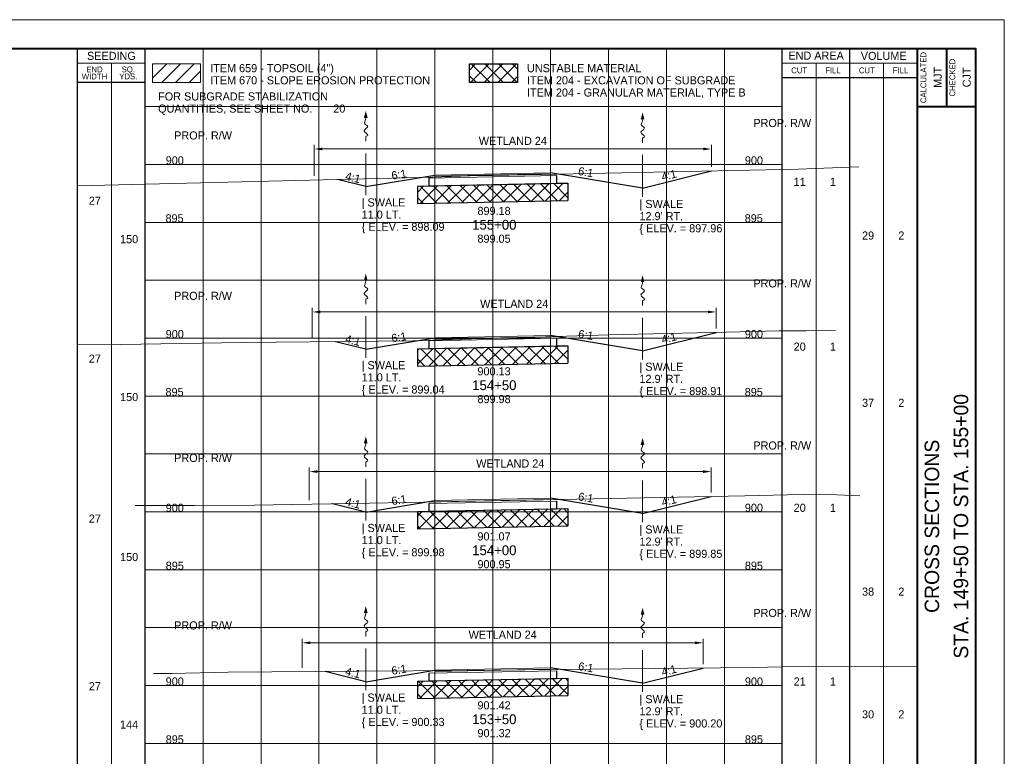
# Paper-space layout 'Layout1' of a CAD drawing. Header units: feet. Extents: x -1084 to 2301, y -843 to 1840.
# Tile 7 of 46: x 75 to 160, y 159 to 222. Entities that reach past the tile are written whole.
import ezdxf
from ezdxf.enums import TextEntityAlignment as Align

# ---------------------------------------------------------------- set-up
doc = ezdxf.new("R2010")
doc.units = ezdxf.units.FT
doc.header["$LTSCALE"] = 10
doc.header["$MEASUREMENT"] = 0
for name, pattern in [('cl5', [50, 1.25, -1.25, 45, -1.25, 1.25]), ('DGN Style 2', [42.257429, 25.354457, -16.902971]), ('DGN Style 3', [59.1604, 42.257429, -16.902971]), ('rowpr', [5.45, 1, -0.225, -0.225, 4])]:
    doc.linetypes.add(name, pattern=pattern)
for name, color, linetype, lineweight in [('DR_P_Erosion_Control', 7, 'Continuous', 13), ('DR_P_Flow_Arrow', 151, 'Continuous', 13), ('DR_P_Text', 7, 'Continuous', 13), ('EV_Ecological_Text', 7, 'Continuous', 13), ('GE_P_CL_5', 7, 'cl5', 13), ('PV_P_Text', 7, 'Continuous', 13), ('RW_P_Fee_RW', 193, 'rowpr', 40), ('SH_Border', 7, 'Continuous', 40), ('SH_Data', 7, 'Continuous', 0), ('SH_Major_Grid_Line', 254, 'Continuous', 13), ('SH_Text', 7, 'Continuous', 13), ('TX_P_5', 7, 'Continuous', 13), ('TX_X_5', 7, 'Continuous', 0), ('XS_P_Finished_Grade', 3, 'Continuous', 30), ('XS_P_Pavt_Surface', 251, 'Continuous', 13), ('XS_P_Subgrade', 4, 'Continuous', 30), ('XS_P_Undercut', 230, 'Continuous', 30), ('XS_X_Ground_Line', 3, 'DGN Style 2', 13)]:
    doc.layers.add(name, color=color, linetype=linetype, lineweight=lineweight)
doc.layers.add('SH_Cut_Line', color=7, linetype='DGN Style 3', lineweight=0, plot=False)
doc.layers.add('XS_P_Pavt_Layers', color=251, linetype='Continuous', lineweight=0, transparency=0.5)
doc.styles.add('Font 70-Title', font='font70.shx', dxfattribs={"height": 0.2})
doc.styles.add('Slanted-Normal LS 0.50', font='font31.shx', dxfattribs={"height": 0.14})
doc.styles.add('Slanted-Normal LS 0.50_0', font='font31.shx')
doc.styles.add('Slanted-Sub Title', font='font31.shx', dxfattribs={"height": 0.17})
doc.styles.add('Style-font30', font='font30.shx')
doc.styles.add('Style-font31', font='font31.shx')
doc.styles.add('Style-font70', font='font70.shx')
doc.dimstyles.new('Dec-1  Slanted', dxfattribs={"dimtxt": 0.14, "dimasz": 0.14, "dimexe": 0.07, "dimexo": 0.07, "dimgap": 0.07, "dimtad": 1, "dimdec": 1, "dimzin": 3, "dimdsep": 46, "dimtxsty": 'Slanted-Normal LS 0.50', "dimcen": 0.09, "dimclrd": 97, "dimclre": 97, "dimclrt": 7, "dimadec": 1, "dimazin": 3, "dimtfac": 1, "dimtdec": 1, "dimtofl": 0, "dimtmove": 1, "dimatfit": 1, "dimfxl": 1, "dimtzin": 3, "dimlwd": 0, "dimlwe": 0, "dimarcsym": 0})

# ---------------------------------------------------------------- blocks, each defined once
blk = doc.blocks.new('GPKLBL_55')
at = {"layer": 'TX_P_5', "linetype": 'Continuous', "insert": (-0.511, 0.978), "char_height": 0.7, "attachment_point": 1, "rotation": 350.53768, "line_spacing_factor": 0.6, "style": 'Style-font31'}
blk.add_mtext('4:1', dxfattribs=at)
blk = doc.blocks.new('GPKLBL_56')
at = {"layer": 'TX_P_5', "linetype": 'Continuous', "extrusion": (0, 0, -1), "insert": (-0.462, 0.97), "char_height": 0.7, "attachment_point": 3, "text_direction": (-0.986394, 0.164399, 0), "line_spacing_factor": 0.6, "style": 'Style-font31'}
blk.add_mtext('6:1', dxfattribs=at)
blk = doc.blocks.new('DFL-P_15')
at = {"layer": 'DR_P_Flow_Arrow', "color": 151, "linetype": 'Continuous', "lineweight": 13}
blk.add_open_spline([(-0.08, 0), (-0.081, 0), (-0.082, 0), (-0.083, 0), (-0.094, 0), (-0.105, 0.005), (-0.116, 0.008), (-0.123, 0.01), (-0.131, 0.013), (-0.137, 0.015), (-0.152, 0.02), (-0.165, -0.02), (-0.179, -0.022), (-0.195, -0.023), (-0.212, 0.018), (-0.228, 0.02), (-0.245, 0.021), (-0.266, -0.028), (-0.284, -0.022), (-0.29, -0.02), (-0.287, 0.001), (-0.295, 0.001), (-0.313, 0), (-0.332, 0), (-0.35, 0)], degree=3, knots=[0, 0, 0, 0, 0.009646, 0.009646, 0.009646, 0.112481, 0.112481, 0.112481, 0.179673, 0.179673, 0.179673, 0.350625, 0.350625, 0.350625, 0.544565, 0.544565, 0.544565, 0.756426, 0.756426, 0.756426, 0.832712, 0.832712, 0.832712, 1, 1, 1, 1], dxfattribs=at)
at = {"layer": 'DR_P_Flow_Arrow', "color": 151, "linetype": 'Continuous', "lineweight": 0, "extrusion": (0, 0, -1)}
blk.add_solid([(0.08, 0.022), (0, 0), (0.08, -0.021)], dxfattribs=at)
blk = doc.blocks.new('GPKLBL_57')
at = {"layer": 'TX_P_5', "linetype": 'Continuous', "insert": (-0.511, 0.978), "char_height": 0.7, "attachment_point": 1, "rotation": 350.53768, "line_spacing_factor": 0.6, "style": 'Style-font31'}
blk.add_mtext('6:1', dxfattribs=at)
blk = doc.blocks.new('GPKLBL_58')
at = {"layer": 'TX_P_5', "linetype": 'Continuous', "extrusion": (0, 0, -1), "insert": (-0.445, 0.967), "char_height": 0.7, "attachment_point": 3, "text_direction": (-0.986394, 0.164399, 0), "line_spacing_factor": 0.6, "style": 'Style-font31'}
blk.add_mtext('4:1', dxfattribs=at)
blk = doc.blocks.new('DFL-P_16')
at = {"layer": 'DR_P_Flow_Arrow', "color": 151, "linetype": 'Continuous', "lineweight": 13}
blk.add_open_spline([(-0.08, 0), (-0.081, 0), (-0.082, 0), (-0.083, 0), (-0.094, 0), (-0.105, 0.005), (-0.116, 0.008), (-0.123, 0.01), (-0.131, 0.013), (-0.137, 0.015), (-0.152, 0.02), (-0.165, -0.02), (-0.179, -0.022), (-0.195, -0.023), (-0.212, 0.018), (-0.228, 0.02), (-0.245, 0.021), (-0.266, -0.028), (-0.284, -0.022), (-0.29, -0.02), (-0.287, 0.001), (-0.295, 0.001), (-0.313, 0), (-0.332, 0), (-0.35, 0)], degree=3, knots=[0, 0, 0, 0, 0.009646, 0.009646, 0.009646, 0.112481, 0.112481, 0.112481, 0.179673, 0.179673, 0.179673, 0.350625, 0.350625, 0.350625, 0.544565, 0.544565, 0.544565, 0.756426, 0.756426, 0.756426, 0.832712, 0.832712, 0.832712, 1, 1, 1, 1], dxfattribs=at)
at = {"layer": 'DR_P_Flow_Arrow', "color": 151, "linetype": 'Continuous', "lineweight": 0, "extrusion": (0, 0, -1)}
blk.add_solid([(0.08, 0.021), (0, 0), (0.08, -0.021)], dxfattribs=at)
blk = doc.blocks.new('XS POINT_34')
at = {"layer": 'RW_P_Fee_RW', "linetype": 'Continuous', "lineweight": 13}
blk.add_line((0, 3.5), (0, -3.5), dxfattribs=at)
blk = doc.blocks.new('XS POINT_35')
at = {"layer": 'RW_P_Fee_RW', "linetype": 'Continuous', "lineweight": 13}
blk.add_line((0, 3.5), (0, -3.5), dxfattribs=at)
blk = doc.blocks.new('*D137')
at = {"layer": 'Defpoints', "color": 0, "linetype": 'Continuous', "transparency": 16777216}
for p in [(134.007, 168.688), (99.381, 166.189), (134.007, 166.507)]:
    blk.add_point(p, dxfattribs=at)
at = {"layer": 'EV_Ecological_Text', "color": 97, "linetype": 'Continuous', "lineweight": 0, "transparency": 16777216}
for p, q in [((99.381, 166.539), (99.381, 169.038)), ((100.081, 168.688), (133.307, 168.688)), ((134.007, 166.857), (134.007, 169.038))]:
    blk.add_line(p, q, dxfattribs=at)
at = {"layer": 'EV_Ecological_Text', "color": 97, "linetype": 'Continuous', "transparency": 16777216}
for points in [[(100.081, 168.805), (100.081, 168.572), (99.381, 168.688)], [(133.307, 168.805), (133.307, 168.572), (134.007, 168.688)]]:
    blk.add_solid(points, dxfattribs=at)
at = {"layer": 'EV_Ecological_Text', "color": 7, "linetype": 'Continuous', "lineweight": 0, "transparency": 16777216, "insert": (116.694, 169.388), "char_height": 0.7, "attachment_point": 5, "style": 'Slanted-Normal LS 0.50_0'}
blk.add_mtext('WETLAND 24', dxfattribs=at)
blk = doc.blocks.new('GPKLBL_59')
at = {"layer": 'TX_P_5', "linetype": 'Continuous', "insert": (-0.511, 0.978), "char_height": 0.7, "attachment_point": 1, "rotation": 350.53768, "line_spacing_factor": 0.6, "style": 'Style-font31'}
blk.add_mtext('4:1', dxfattribs=at)
blk = doc.blocks.new('GPKLBL_60')
at = {"layer": 'TX_P_5', "linetype": 'Continuous', "extrusion": (0, 0, -1), "insert": (-0.462, 0.97), "char_height": 0.7, "attachment_point": 3, "text_direction": (-0.986394, 0.164399, 0), "line_spacing_factor": 0.6, "style": 'Style-font31'}
blk.add_mtext('6:1', dxfattribs=at)
blk = doc.blocks.new('DFL-P_17')
at = {"layer": 'DR_P_Flow_Arrow', "color": 151, "linetype": 'Continuous', "lineweight": 13}
blk.add_open_spline([(-0.08, 0), (-0.081, 0), (-0.082, 0), (-0.083, 0), (-0.094, 0), (-0.105, 0.005), (-0.116, 0.008), (-0.123, 0.01), (-0.131, 0.013), (-0.137, 0.015), (-0.152, 0.02), (-0.165, -0.02), (-0.179, -0.022), (-0.195, -0.023), (-0.212, 0.018), (-0.228, 0.02), (-0.245, 0.021), (-0.266, -0.028), (-0.284, -0.022), (-0.29, -0.02), (-0.287, 0.001), (-0.295, 0.001), (-0.313, 0), (-0.332, 0), (-0.35, 0)], degree=3, knots=[0, 0, 0, 0, 0.009646, 0.009646, 0.009646, 0.112481, 0.112481, 0.112481, 0.179673, 0.179673, 0.179673, 0.350625, 0.350625, 0.350625, 0.544565, 0.544565, 0.544565, 0.756426, 0.756426, 0.756426, 0.832712, 0.832712, 0.832712, 1, 1, 1, 1], dxfattribs=at)
at = {"layer": 'DR_P_Flow_Arrow', "color": 151, "linetype": 'Continuous', "lineweight": 0, "extrusion": (0, 0, -1)}
blk.add_solid([(0.08, 0.022), (0, 0), (0.08, -0.021)], dxfattribs=at)
blk = doc.blocks.new('GPKLBL_61')
at = {"layer": 'TX_P_5', "linetype": 'Continuous', "insert": (-0.511, 0.978), "char_height": 0.7, "attachment_point": 1, "rotation": 350.53768, "line_spacing_factor": 0.6, "style": 'Style-font31'}
blk.add_mtext('6:1', dxfattribs=at)
blk = doc.blocks.new('GPKLBL_62')
at = {"layer": 'TX_P_5', "linetype": 'Continuous', "extrusion": (0, 0, -1), "insert": (-0.445, 0.967), "char_height": 0.7, "attachment_point": 3, "text_direction": (-0.986394, 0.164399, 0), "line_spacing_factor": 0.6, "style": 'Style-font31'}
blk.add_mtext('4:1', dxfattribs=at)
blk = doc.blocks.new('DFL-P_18')
at = {"layer": 'DR_P_Flow_Arrow', "color": 151, "linetype": 'Continuous', "lineweight": 13}
blk.add_open_spline([(-0.08, 0), (-0.081, 0), (-0.082, 0), (-0.083, 0), (-0.094, 0), (-0.105, 0.005), (-0.116, 0.008), (-0.123, 0.01), (-0.131, 0.013), (-0.137, 0.015), (-0.152, 0.02), (-0.165, -0.02), (-0.179, -0.022), (-0.195, -0.023), (-0.212, 0.018), (-0.228, 0.02), (-0.245, 0.021), (-0.266, -0.028), (-0.284, -0.022), (-0.29, -0.02), (-0.287, 0.001), (-0.295, 0.001), (-0.313, 0), (-0.332, 0), (-0.35, 0)], degree=3, knots=[0, 0, 0, 0, 0.009646, 0.009646, 0.009646, 0.112481, 0.112481, 0.112481, 0.179673, 0.179673, 0.179673, 0.350625, 0.350625, 0.350625, 0.544565, 0.544565, 0.544565, 0.756426, 0.756426, 0.756426, 0.832712, 0.832712, 0.832712, 1, 1, 1, 1], dxfattribs=at)
at = {"layer": 'DR_P_Flow_Arrow', "color": 151, "linetype": 'Continuous', "lineweight": 0, "extrusion": (0, 0, -1)}
blk.add_solid([(0.08, 0.022), (0, 0), (0.08, -0.021)], dxfattribs=at)
blk = doc.blocks.new('XS POINT_36')
at = {"layer": 'RW_P_Fee_RW', "linetype": 'Continuous', "lineweight": 13}
blk.add_line((0, 3.5), (0, -3.5), dxfattribs=at)
blk = doc.blocks.new('XS POINT_37')
at = {"layer": 'RW_P_Fee_RW', "linetype": 'Continuous', "lineweight": 13}
blk.add_line((0, 3.5), (0, -3.5), dxfattribs=at)
blk = doc.blocks.new('*D147')
at = {"layer": 'Defpoints', "color": 0, "linetype": 'Continuous', "transparency": 16777216}
for p in [(134.702, 183.473), (134.702, 181.333), (100, 180.668)]:
    blk.add_point(p, dxfattribs=at)
at = {"layer": 'EV_Ecological_Text', "color": 97, "linetype": 'Continuous', "lineweight": 0, "transparency": 16777216}
for p, q in [((100, 181.018), (100, 183.823)), ((134.702, 181.683), (134.702, 183.823)), ((100.7, 183.473), (134.002, 183.473))]:
    blk.add_line(p, q, dxfattribs=at)
at = {"layer": 'EV_Ecological_Text', "color": 97, "linetype": 'Continuous', "transparency": 16777216}
for points in [[(100.7, 183.59), (100.7, 183.357), (100, 183.473)], [(134.002, 183.59), (134.002, 183.357), (134.702, 183.473)]]:
    blk.add_solid(points, dxfattribs=at)
at = {"layer": 'EV_Ecological_Text', "color": 7, "linetype": 'Continuous', "lineweight": 0, "transparency": 16777216, "insert": (117.351, 184.173), "char_height": 0.7, "attachment_point": 5, "style": 'Slanted-Normal LS 0.50_0'}
blk.add_mtext('WETLAND 24', dxfattribs=at)
blk = doc.blocks.new('GPKLBL_63')
at = {"layer": 'TX_P_5', "linetype": 'Continuous', "insert": (-0.511, 0.978), "char_height": 0.7, "attachment_point": 1, "rotation": 350.53768, "line_spacing_factor": 0.6, "style": 'Style-font31'}
blk.add_mtext('4:1', dxfattribs=at)
blk = doc.blocks.new('GPKLBL_64')
at = {"layer": 'TX_P_5', "linetype": 'Continuous', "extrusion": (0, 0, -1), "insert": (-0.462, 0.97), "char_height": 0.7, "attachment_point": 3, "text_direction": (-0.986394, 0.164399, 0), "line_spacing_factor": 0.6, "style": 'Style-font31'}
blk.add_mtext('6:1', dxfattribs=at)
blk = doc.blocks.new('DFL-P_19')
at = {"layer": 'DR_P_Flow_Arrow', "color": 151, "linetype": 'Continuous', "lineweight": 13}
blk.add_open_spline([(-0.08, 0), (-0.081, 0), (-0.082, 0), (-0.083, 0), (-0.094, 0), (-0.105, 0.005), (-0.116, 0.008), (-0.123, 0.01), (-0.131, 0.013), (-0.137, 0.015), (-0.152, 0.02), (-0.165, -0.02), (-0.179, -0.022), (-0.195, -0.023), (-0.212, 0.018), (-0.228, 0.02), (-0.245, 0.021), (-0.266, -0.028), (-0.284, -0.022), (-0.29, -0.02), (-0.287, 0.001), (-0.295, 0.001), (-0.313, 0), (-0.332, 0), (-0.35, 0)], degree=3, knots=[0, 0, 0, 0, 0.009646, 0.009646, 0.009646, 0.112481, 0.112481, 0.112481, 0.179673, 0.179673, 0.179673, 0.350625, 0.350625, 0.350625, 0.544565, 0.544565, 0.544565, 0.756426, 0.756426, 0.756426, 0.832712, 0.832712, 0.832712, 1, 1, 1, 1], dxfattribs=at)
at = {"layer": 'DR_P_Flow_Arrow', "color": 151, "linetype": 'Continuous', "lineweight": 0, "extrusion": (0, 0, -1)}
blk.add_solid([(0.08, 0.022), (0, 0), (0.08, -0.021)], dxfattribs=at)
blk = doc.blocks.new('GPKLBL_65')
at = {"layer": 'TX_P_5', "linetype": 'Continuous', "insert": (-0.511, 0.978), "char_height": 0.7, "attachment_point": 1, "rotation": 350.53768, "line_spacing_factor": 0.6, "style": 'Style-font31'}
blk.add_mtext('6:1', dxfattribs=at)
blk = doc.blocks.new('GPKLBL_66')
at = {"layer": 'TX_P_5', "linetype": 'Continuous', "extrusion": (0, 0, -1), "insert": (-0.445, 0.967), "char_height": 0.7, "attachment_point": 3, "text_direction": (-0.986394, 0.164399, 0), "line_spacing_factor": 0.6, "style": 'Style-font31'}
blk.add_mtext('4:1', dxfattribs=at)
blk = doc.blocks.new('DFL-P_20')
at = {"layer": 'DR_P_Flow_Arrow', "color": 151, "linetype": 'Continuous', "lineweight": 13}
blk.add_open_spline([(-0.08, 0), (-0.081, 0), (-0.082, 0), (-0.083, 0), (-0.094, 0), (-0.105, 0.005), (-0.116, 0.008), (-0.123, 0.01), (-0.131, 0.013), (-0.137, 0.015), (-0.152, 0.02), (-0.165, -0.02), (-0.179, -0.022), (-0.195, -0.023), (-0.212, 0.018), (-0.228, 0.02), (-0.245, 0.021), (-0.266, -0.028), (-0.284, -0.022), (-0.29, -0.02), (-0.287, 0.001), (-0.295, 0.001), (-0.313, 0), (-0.332, 0), (-0.35, 0)], degree=3, knots=[0, 0, 0, 0, 0.009646, 0.009646, 0.009646, 0.112481, 0.112481, 0.112481, 0.179673, 0.179673, 0.179673, 0.350625, 0.350625, 0.350625, 0.544565, 0.544565, 0.544565, 0.756426, 0.756426, 0.756426, 0.832712, 0.832712, 0.832712, 1, 1, 1, 1], dxfattribs=at)
at = {"layer": 'DR_P_Flow_Arrow', "color": 151, "linetype": 'Continuous', "lineweight": 0, "extrusion": (0, 0, -1)}
blk.add_solid([(0.08, 0.021), (0, 0), (0.08, -0.021)], dxfattribs=at)
blk = doc.blocks.new('XS POINT_38')
at = {"layer": 'RW_P_Fee_RW', "linetype": 'Continuous', "lineweight": 13}
blk.add_line((0, 3.5), (0, -3.5), dxfattribs=at)
blk = doc.blocks.new('XS POINT_39')
at = {"layer": 'RW_P_Fee_RW', "linetype": 'Continuous', "lineweight": 13}
blk.add_line((0, 3.5), (0, -3.5), dxfattribs=at)
blk = doc.blocks.new('*D157')
at = {"layer": 'Defpoints', "color": 0, "linetype": 'Continuous', "transparency": 16777216}
for p in [(135.12, 197.262), (100.258, 194.671), (135.12, 195.492)]:
    blk.add_point(p, dxfattribs=at)
at = {"layer": 'EV_Ecological_Text', "color": 97, "linetype": 'Continuous', "lineweight": 0, "transparency": 16777216}
for p, q in [((100.258, 195.021), (100.258, 197.612)), ((100.958, 197.262), (134.42, 197.262)), ((135.12, 195.842), (135.12, 197.612))]:
    blk.add_line(p, q, dxfattribs=at)
at = {"layer": 'EV_Ecological_Text', "color": 97, "linetype": 'Continuous', "transparency": 16777216}
for points in [[(100.958, 197.379), (100.958, 197.146), (100.258, 197.262)], [(134.42, 197.379), (134.42, 197.146), (135.12, 197.262)]]:
    blk.add_solid(points, dxfattribs=at)
at = {"layer": 'EV_Ecological_Text', "color": 7, "linetype": 'Continuous', "lineweight": 0, "transparency": 16777216, "insert": (117.689, 197.962), "char_height": 0.7, "attachment_point": 5, "style": 'Slanted-Normal LS 0.50_0'}
blk.add_mtext('WETLAND 24', dxfattribs=at)
blk = doc.blocks.new('GPKLBL_67')
at = {"layer": 'TX_P_5', "linetype": 'Continuous', "insert": (-0.511, 0.978), "char_height": 0.7, "attachment_point": 1, "rotation": 350.53768, "line_spacing_factor": 0.6, "style": 'Style-font31'}
blk.add_mtext('4:1', dxfattribs=at)
blk = doc.blocks.new('GPKLBL_68')
at = {"layer": 'TX_P_5', "linetype": 'Continuous', "extrusion": (0, 0, -1), "insert": (-0.462, 0.97), "char_height": 0.7, "attachment_point": 3, "text_direction": (-0.986394, 0.164399, 0), "line_spacing_factor": 0.6, "style": 'Style-font31'}
blk.add_mtext('6:1', dxfattribs=at)
blk = doc.blocks.new('DFL-P_21')
at = {"layer": 'DR_P_Flow_Arrow', "color": 151, "linetype": 'Continuous', "lineweight": 13}
blk.add_open_spline([(-0.08, 0), (-0.081, 0), (-0.082, 0), (-0.083, 0), (-0.094, 0), (-0.105, 0.005), (-0.116, 0.008), (-0.123, 0.01), (-0.131, 0.013), (-0.137, 0.015), (-0.152, 0.02), (-0.165, -0.02), (-0.179, -0.022), (-0.195, -0.023), (-0.212, 0.018), (-0.228, 0.02), (-0.245, 0.021), (-0.266, -0.028), (-0.284, -0.022), (-0.29, -0.02), (-0.287, 0.001), (-0.295, 0.001), (-0.313, 0), (-0.332, 0), (-0.35, 0)], degree=3, knots=[0, 0, 0, 0, 0.009646, 0.009646, 0.009646, 0.112481, 0.112481, 0.112481, 0.179673, 0.179673, 0.179673, 0.350625, 0.350625, 0.350625, 0.544565, 0.544565, 0.544565, 0.756426, 0.756426, 0.756426, 0.832712, 0.832712, 0.832712, 1, 1, 1, 1], dxfattribs=at)
at = {"layer": 'DR_P_Flow_Arrow', "color": 151, "linetype": 'Continuous', "lineweight": 0, "extrusion": (0, 0, -1)}
blk.add_solid([(0.08, 0.022), (0, 0), (0.08, -0.021)], dxfattribs=at)
blk = doc.blocks.new('GPKLBL_69')
at = {"layer": 'TX_P_5', "linetype": 'Continuous', "insert": (-0.511, 0.978), "char_height": 0.7, "attachment_point": 1, "rotation": 350.53768, "line_spacing_factor": 0.6, "style": 'Style-font31'}
blk.add_mtext('6:1', dxfattribs=at)
blk = doc.blocks.new('GPKLBL_70')
at = {"layer": 'TX_P_5', "linetype": 'Continuous', "extrusion": (0, 0, -1), "insert": (-0.445, 0.967), "char_height": 0.7, "attachment_point": 3, "text_direction": (-0.986394, 0.164399, 0), "line_spacing_factor": 0.6, "style": 'Style-font31'}
blk.add_mtext('4:1', dxfattribs=at)
blk = doc.blocks.new('DFL-P_22')
at = {"layer": 'DR_P_Flow_Arrow', "color": 151, "linetype": 'Continuous', "lineweight": 13}
blk.add_open_spline([(-0.08, 0), (-0.081, 0), (-0.082, 0), (-0.083, 0), (-0.094, 0), (-0.105, 0.005), (-0.116, 0.008), (-0.123, 0.01), (-0.131, 0.013), (-0.137, 0.015), (-0.152, 0.02), (-0.165, -0.02), (-0.179, -0.022), (-0.195, -0.023), (-0.212, 0.018), (-0.228, 0.02), (-0.245, 0.021), (-0.266, -0.028), (-0.284, -0.022), (-0.29, -0.02), (-0.287, 0.001), (-0.295, 0.001), (-0.313, 0), (-0.332, 0), (-0.35, 0)], degree=3, knots=[0, 0, 0, 0, 0.009646, 0.009646, 0.009646, 0.112481, 0.112481, 0.112481, 0.179673, 0.179673, 0.179673, 0.350625, 0.350625, 0.350625, 0.544565, 0.544565, 0.544565, 0.756426, 0.756426, 0.756426, 0.832712, 0.832712, 0.832712, 1, 1, 1, 1], dxfattribs=at)
at = {"layer": 'DR_P_Flow_Arrow', "color": 151, "linetype": 'Continuous', "lineweight": 0, "extrusion": (0, 0, -1)}
blk.add_solid([(0.08, 0.022), (0, 0), (0.08, -0.021)], dxfattribs=at)
blk = doc.blocks.new('XS POINT_40')
at = {"layer": 'RW_P_Fee_RW', "linetype": 'Continuous', "lineweight": 13}
blk.add_line((0, 3.5), (0, -3.5), dxfattribs=at)
blk = doc.blocks.new('XS POINT_41')
at = {"layer": 'RW_P_Fee_RW', "linetype": 'Continuous', "lineweight": 13}
blk.add_line((0, 3.5), (0, -3.5), dxfattribs=at)
blk = doc.blocks.new('*D167')
at = {"layer": 'Defpoints', "color": 0, "linetype": 'Continuous', "transparency": 16777216}
for p in [(134.714, 211.334), (134.714, 209.444), (100.432, 208.652)]:
    blk.add_point(p, dxfattribs=at)
at = {"layer": 'EV_Ecological_Text', "color": 97, "linetype": 'Continuous', "lineweight": 0, "transparency": 16777216}
for p, q in [((100.432, 209.002), (100.432, 211.684)), ((134.714, 209.794), (134.714, 211.684)), ((101.132, 211.334), (134.014, 211.334))]:
    blk.add_line(p, q, dxfattribs=at)
at = {"layer": 'EV_Ecological_Text', "color": 97, "linetype": 'Continuous', "transparency": 16777216}
for points in [[(101.132, 211.451), (101.132, 211.218), (100.432, 211.334)], [(134.014, 211.451), (134.014, 211.218), (134.714, 211.334)]]:
    blk.add_solid(points, dxfattribs=at)
at = {"layer": 'EV_Ecological_Text', "color": 7, "linetype": 'Continuous', "lineweight": 0, "transparency": 16777216, "insert": (117.573, 212.034), "char_height": 0.7, "attachment_point": 5, "style": 'Slanted-Normal LS 0.50_0'}
blk.add_mtext('WETLAND 24', dxfattribs=at)

psp = doc.layouts.get("Layout1")

# ---------------------------------------------------------------- hatches: boundary and pattern name
at = {"layer": 'DR_P_Erosion_Control'}
h = psp.add_hatch(dxfattribs=at)
h.set_pattern_fill('HATCH', color=256, style=0, pattern_type=2)
h.set_pattern_definition([(45, (95.1104, 217.8381), (-0.589255, 0.589255), [])])
h.paths.add_polyline_path([(86.476, 217.063), (90.617, 217.063), (90.617, 218.678), (86.476, 218.678)])
at = {"layer": 'XS_P_Undercut', "lineweight": 0}
h = psp.add_hatch(dxfattribs=at)
h.set_pattern_fill('CROSSHATCH', color=256, style=0, pattern_type=2)
h.set_pattern_definition([(45, (117.1133, 213.1925), (-0.58926, 0.58926), []), (315, (117.1133, 213.1925), (0.58926, 0.58926), [])])
h.paths.add_polyline_path([(113.825, 217.063), (117.966, 217.063), (117.966, 218.678), (113.825, 218.678)])
h = psp.add_hatch(dxfattribs=at)
h.set_pattern_fill('CROSSHATCH', color=256, style=0, pattern_type=2)
h.set_pattern_definition([(45, (119.72674, 207.3698), (-0.589255, 0.589255), []), (315, (119.72674, 207.3698), (0.589255, 0.589255), [])])
h.paths.add_polyline_path([(110.332, 208.156), (109.332, 208.136), (109.332, 206.636), (122.332, 206.896), (122.332, 208.396), (121.332, 208.376)])
h = psp.add_hatch(dxfattribs=at)
h.set_pattern_fill('CROSSHATCH', color=256, style=0, pattern_type=2)
h.set_pattern_definition([(45, (120.7546, 193.5755), (-0.589255, 0.589255), []), (315, (120.7546, 193.5755), (0.589255, 0.589255), [])])
h.paths.add_polyline_path([(110.332, 194.102), (109.332, 194.082), (109.332, 192.582), (122.332, 192.842), (122.332, 194.342), (121.332, 194.322)])
h = psp.add_hatch(dxfattribs=at)
h.set_pattern_fill('CROSSHATCH', color=256, style=0, pattern_type=2)
h.set_pattern_definition([(45, (119.52116, 179.1942), (-0.589255, 0.589255), []), (315, (119.52116, 179.1942), (0.589255, 0.589255), [])])
h.paths.add_polyline_path([(109.332, 180.028), (109.332, 178.528), (122.332, 178.788), (122.332, 180.288), (121.332, 180.268), (110.332, 180.048)])
h = psp.add_hatch(dxfattribs=at)
h.set_pattern_fill('CROSSHATCH', color=256, style=0, pattern_type=2)
h.set_pattern_definition([(45, (120.2259, 165.164), (-0.589255, 0.589255), []), (315, (120.2259, 165.164), (0.589255, 0.589255), [])])
h.paths.add_polyline_path([(110.332, 165.396), (109.332, 165.376), (109.332, 163.876), (122.332, 164.136), (122.332, 165.636), (121.332, 165.616)])

# ---------------------------------------------------------------- linework, layer by layer
at = {"layer": 'DR_P_Erosion_Control', "flags": 128}
for points in [[(86.476, 218.678), (90.617, 218.678), (90.617, 217.063), (86.476, 217.063), (86.476, 218.678)], [(86.476, 217.063), (90.617, 217.063), (90.617, 218.678), (86.476, 218.678), (86.476, 217.063)]]:
    psp.add_lwpolyline(points, close=True, dxfattribs=at)
at = {"layer": 'GE_P_CL_5'}
for p, q in [((104.878, 210.949), (104.878, 207.346)), ((128.773, 210.818), (128.773, 207.215)), ((104.878, 196.895), (104.878, 193.292)), ((128.773, 196.764), (128.773, 193.161)), ((104.878, 182.841), (104.878, 179.238)), ((128.773, 182.71), (128.773, 179.107)), ((104.878, 168.189), (104.878, 164.586)), ((128.773, 168.058), (128.773, 164.455))]:
    psp.add_line(p, q, dxfattribs=at)
at = {"layer": 'SH_Border', "color": 7, "linetype": 'Continuous', "lineweight": 40}
for p, q in [((152.5, 115), (152.5, 220)), ((155, 220), (155, 215)), ((152.5, 215), (157.5, 215))]:
    psp.add_line(p, q, dxfattribs=at)
at = {"layer": 'SH_Border', "color": 7, "linetype": 'Continuous', "lineweight": 40, "flags": 128}
psp.add_lwpolyline([(0, 220), (157.5, 220), (157.5, 115), (0, 115), (0, 220)], close=True, dxfattribs=at)
at = {"layer": 'SH_Cut_Line', "color": 7, "linetype": 'DGN Style 3', "lineweight": 0, "flags": 128}
psp.add_lwpolyline([(-10, 112.5), (160, 112.5), (160, 222.5), (-10, 222.5), (-10, 112.5)], close=True, dxfattribs=at)
at = {"layer": 'SH_Data', "color": 7, "linetype": 'Continuous', "lineweight": 30}
for p, q in [((80, 115), (80, 220)), ((85.832, 115), (85.832, 220)), ((140.833, 115), (140.833, 220)), ((146.667, 115), (146.667, 220)), ((85.832, 217.083), (80, 217.083)), ((140.833, 217.5), (152.5, 217.5))]:
    psp.add_line(p, q, dxfattribs=at)
at = {"layer": 'SH_Data', "color": 7, "linetype": 'Continuous', "lineweight": 0}
for p, q in [((85.832, 218.75), (80, 218.75)), ((140.833, 218.75), (152.5, 218.75))]:
    psp.add_line(p, q, dxfattribs=at)
at = {"layer": 'SH_Data', "color": 7, "linetype": 'Continuous', "lineweight": 13}
for p, q in [((82.916, 115), (82.916, 218.75)), ((143.75, 115), (143.75, 218.75)), ((149.583, 115), (149.583, 218.75))]:
    psp.add_line(p, q, dxfattribs=at)
at = {"layer": 'SH_Major_Grid_Line', "color": 254, "linetype": 'Continuous', "lineweight": 13}
for p, q in [((90.832, 115), (90.832, 220)), ((95.832, 115), (95.832, 220)), ((100.832, 115), (100.832, 220)), ((105.832, 115), (105.832, 220)), ((110.832, 115), (110.832, 220)), ((115.832, 115), (115.832, 220)), ((120.832, 115), (120.832, 220)), ((125.832, 115), (125.832, 220)), ((130.833, 115), (130.833, 220)), ((135.833, 115), (135.833, 220)), ((85.832, 215), (140.833, 215)), ((85.832, 210), (140.833, 210)), ((85.832, 205), (140.833, 205)), ((85.832, 200), (140.833, 200)), ((85.832, 195), (140.833, 195)), ((85.832, 190), (140.833, 190)), ((85.832, 185), (140.833, 185)), ((85.832, 180), (140.833, 180)), ((85.832, 175), (140.833, 175)), ((85.832, 170), (140.833, 170)), ((85.832, 165), (140.833, 165)), ((85.832, 160), (140.833, 160))]:
    psp.add_line(p, q, dxfattribs=at)
at = {"layer": 'XS_P_Finished_Grade'}
for p, q in [((128.773, 207.959), (120.832, 209.283)), ((128.773, 207.959), (134.714, 209.444)), ((104.878, 208.09), (102.432, 208.702)), ((104.878, 208.09), (110.832, 209.083)), ((104.878, 194.036), (102.258, 194.691)), ((104.878, 194.036), (110.832, 195.029)), ((128.773, 193.905), (120.832, 195.229)), ((128.773, 193.905), (135.12, 195.492)), ((128.773, 179.851), (120.832, 181.175)), ((128.773, 179.851), (134.702, 181.333)), ((104.878, 179.982), (102.001, 180.702)), ((104.878, 179.982), (110.832, 180.975)), ((104.878, 165.33), (101.38, 166.204)), ((104.878, 165.33), (110.832, 166.322)), ((128.773, 165.199), (120.832, 166.522)), ((128.773, 165.199), (134.007, 166.507))]:
    psp.add_line(p, q, dxfattribs=at)
at = {"layer": 'XS_P_Pavt_Layers', "color": 2, "lineweight": 13}
for p, q in [((110.832, 208.979), (120.832, 209.179)), ((110.332, 208.823), (121.332, 209.043)), ((110.332, 194.769), (121.332, 194.989)), ((110.832, 194.925), (120.832, 195.125)), ((110.832, 180.871), (120.832, 181.071)), ((110.332, 180.715), (121.332, 180.935)), ((110.332, 166.062), (121.332, 166.282)), ((110.832, 166.218), (120.832, 166.418))]:
    psp.add_line(p, q, dxfattribs=at)
at = {"layer": 'XS_P_Pavt_Surface', "color": 193}
for p, q in [((110.832, 209.083), (120.832, 209.283)), ((120.832, 209.283), (120.832, 209.033)), ((110.832, 209.083), (110.832, 208.833)), ((110.832, 195.029), (120.832, 195.229)), ((110.832, 195.029), (110.832, 194.779)), ((120.832, 195.229), (120.832, 194.979)), ((110.832, 180.975), (120.832, 181.175)), ((120.832, 181.175), (120.832, 180.925)), ((110.832, 180.975), (110.832, 180.725)), ((110.832, 166.322), (120.832, 166.522)), ((110.832, 166.322), (110.832, 166.072)), ((120.832, 166.522), (120.832, 166.272))]:
    psp.add_line(p, q, dxfattribs=at)
at = {"layer": 'XS_P_Subgrade'}
for p, q in [((110.332, 208.823), (110.332, 208.156)), ((110.332, 208.156), (121.332, 208.376)), ((121.332, 209.043), (121.332, 208.376)), ((110.332, 194.769), (110.332, 194.102)), ((121.332, 194.989), (121.332, 194.322)), ((110.332, 194.102), (121.332, 194.322)), ((110.332, 180.715), (110.332, 180.048)), ((110.332, 180.048), (121.332, 180.268)), ((121.332, 180.935), (121.332, 180.268)), ((110.332, 166.062), (110.332, 165.396)), ((121.332, 166.282), (121.332, 165.616)), ((110.332, 165.396), (121.332, 165.616))]:
    psp.add_line(p, q, dxfattribs=at)
at = {"layer": 'XS_P_Undercut'}
for p, q in [((109.332, 208.136), (122.332, 208.396)), ((122.332, 208.396), (122.332, 206.896)), ((109.332, 208.136), (109.332, 206.636)), ((109.332, 206.636), (122.332, 206.896)), ((109.332, 194.082), (122.332, 194.342)), ((109.332, 194.082), (109.332, 192.582)), ((122.332, 194.342), (122.332, 192.842)), ((109.332, 192.582), (122.332, 192.842)), ((109.332, 180.028), (122.332, 180.288)), ((122.332, 180.288), (122.332, 178.788)), ((109.332, 180.028), (109.332, 178.528)), ((109.332, 178.528), (122.332, 178.788)), ((109.332, 165.376), (122.332, 165.636)), ((109.332, 165.376), (109.332, 163.876)), ((122.332, 165.636), (122.332, 164.136)), ((109.332, 163.876), (122.332, 164.136))]:
    psp.add_line(p, q, dxfattribs=at)
at = {"layer": 'XS_P_Undercut', "flags": 128}
psp.add_lwpolyline([(113.825, 218.678), (117.966, 218.678), (117.966, 217.063), (113.825, 217.063), (113.825, 218.678)], close=True, dxfattribs=at)
at = {"layer": 'XS_P_Undercut', "lineweight": 0, "flags": 128}
for points in [[(113.825, 217.063), (117.966, 217.063), (117.966, 218.678), (113.825, 218.678), (113.825, 217.063)], [(110.332, 208.156), (109.332, 208.136), (109.332, 206.636), (122.332, 206.896), (122.332, 208.396), (121.332, 208.376), (110.332, 208.156)], [(110.332, 194.102), (109.332, 194.082), (109.332, 192.582), (122.332, 192.842), (122.332, 194.342), (121.332, 194.322), (110.332, 194.102)], [(109.332, 180.028), (109.332, 178.528), (122.332, 178.788), (122.332, 180.288), (121.332, 180.268), (110.332, 180.048), (109.332, 180.028)], [(110.332, 165.396), (109.332, 165.376), (109.332, 163.876), (122.332, 164.136), (122.332, 165.636), (121.332, 165.616), (110.332, 165.396)]]:
    psp.add_lwpolyline(points, close=True, dxfattribs=at)
at = {"layer": 'XS_X_Ground_Line', "flags": 128}
for points in [[(80, 208.142), (110.632, 208.906), (113.867, 209.014), (115.833, 209.054), (142.203, 209.599), (145.925, 209.741), (147.433, 209.801)], [(80, 194.424), (83.702, 194.459), (94.191, 194.611), (108.942, 194.758), (114.032, 194.928), (115.833, 194.98), (125.862, 195.271), (135.993, 195.513), (140.555, 195.619), (142.909, 195.642), (145.426, 195.668)], [(84.957, 180.537), (90.104, 180.56), (95.244, 180.586), (105.228, 180.757), (111.394, 180.861), (115.832, 180.951), (137.589, 181.392), (141.274, 181.472), (144.21, 181.516), (147.536, 181.37)], [(86.564, 166.047), (88.135, 166.053), (92.997, 166.14), (104.269, 166.227), (113.623, 166.294), (115.832, 166.317), (138.268, 166.552), (142.161, 166.649), (152.5, 166.665)]]:
    psp.add_lwpolyline(points, dxfattribs=at)

# ---------------------------------------------------------------- block references
at = {"layer": 'DR_P_Flow_Arrow', "color": 151, "linetype": 'Continuous', "lineweight": 0, "xscale": 7.5, "yscale": 7.5, "zscale": 7.5, "rotation": 89.99999999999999}
for name, p in [('DFL-P_21', (104.878, 214.621)), ('DFL-P_22', (128.773, 214.49)), ('DFL-P_19', (104.878, 200.567)), ('DFL-P_20', (128.773, 200.436)), ('DFL-P_17', (104.878, 186.513)), ('DFL-P_18', (128.773, 186.382)), ('DFL-P_15', (104.878, 171.861)), ('DFL-P_16', (128.773, 171.73))]:
    psp.add_blockref(name, p, dxfattribs=at)
at = {"layer": 'RW_P_Fee_RW', "linetype": 'Continuous', "lineweight": 13}
for name, p in [('XS POINT_41', (140.833, 209.487)), ('XS POINT_40', (90.833, 208.412)), ('XS POINT_39', (140.833, 195.637)), ('XS POINT_38', (90.832, 194.562)), ('XS POINT_37', (140.832, 181.638)), ('XS POINT_36', (90.832, 180.563)), ('XS POINT_35', (140.832, 167.176)), ('XS POINT_34', (90.832, 166.101))]:
    psp.add_blockref(name, p, dxfattribs=at)
at = {"layer": 'TX_P_5', "linetype": 'Continuous', "rotation": 355.4260787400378}
for name, p in [('GPKLBL_67', (103.658, 208.348)), ('GPKLBL_63', (103.658, 194.294)), ('GPKLBL_59', (103.658, 180.24)), ('GPKLBL_55', (103.658, 165.588))]:
    psp.add_blockref(name, p, dxfattribs=at)
at = {"layer": 'TX_P_5', "linetype": 'Continuous', "extrusion": (0, 0, -1)}
for name, p in [('GPKLBL_68', (-107.863, 208.615)), ('GPKLBL_64', (-107.863, 194.561)), ('GPKLBL_60', (-107.863, 180.507)), ('GPKLBL_56', (-107.863, 165.855))]:
    psp.add_blockref(name, p, dxfattribs=at)
at = {"layer": 'TX_P_5', "linetype": 'Continuous'}
for name, p in [('GPKLBL_69', (123.802, 208.815)), ('GPKLBL_65', (123.802, 194.761)), ('GPKLBL_61', (123.802, 180.707)), ('GPKLBL_57', (123.802, 166.055))]:
    psp.add_blockref(name, p, dxfattribs=at)
at = {"layer": 'TX_P_5', "linetype": 'Continuous', "extrusion": (0, 0, -1), "rotation": 355.4260787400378}
for name, p in [('GPKLBL_70', (-131.227, 208.563)), ('GPKLBL_66', (-131.227, 194.509)), ('GPKLBL_62', (-131.227, 180.455)), ('GPKLBL_58', (-131.227, 165.803))]:
    psp.add_blockref(name, p, dxfattribs=at)

# ---------------------------------------------------------------- texts
at = {"layer": 'DR_P_Text', "char_height": 0.7, "attachment_point": 1, "line_spacing_factor": 0.9}
for s, insert, style in [('ITEM 659 - TOPSOIL (4")\\PITEM 670 - SLOPE EROSION PROTECTION', (91.444, 218.664), 'Slanted-Sub Title'), ('UNSTABLE MATERIAL\\PITEM 204 - EXCAVATION OF SUBGRADE\\PITEM 204 - GRANULAR MATERIAL, TYPE B', (118.793, 218.664), 'Slanted-Sub Title'), ('FOR SUBGRADE STABILIZATION\\PQUANTITIES, SEE SHEET NO.', (86.952, 216.223), 'Slanted-Sub Title'), ('20\\P', (102.07, 215.173), 'Style-font31')]:
    psp.add_mtext(s, dxfattribs=dict(at, insert=insert, style=style))
at = {"layer": 'PV_P_Text', "style": 'Slanted-Normal LS 0.50'}
for s, p in [('899.18', (115.95, 205.638)), ('900.13', (115.95, 191.785)), ('901.07', (115.95, 177.529)), ('901.42', (115.95, 162.941))]:
    psp.add_text(s, height=0.7, dxfattribs=at).set_placement(p, align=Align.CENTER)
at = {"layer": 'RW_P_Fee_RW', "linetype": 'Continuous', "lineweight": 13, "char_height": 0.7, "attachment_point": 2, "line_spacing_factor": 0.9, "style": 'Style-font31'}
for insert in [(140.833, 213.929), (90.833, 212.854), (140.833, 200.079), (90.832, 199.004), (140.832, 186.08), (90.832, 185.005), (140.832, 171.618), (90.832, 170.543)]:
    psp.add_mtext('PROP. R/W', dxfattribs=dict(at, insert=insert))
at = {"layer": 'SH_Data', "color": 7, "linetype": 'Continuous', "lineweight": 13, "style": 'Style-font30'}
for s, p in [('SEEDING', (82.918, 219.375)), ('END AREA', (143.75, 219.397)), ('VOLUME', (149.586, 219.375))]:
    psp.add_text(s, height=0.7, dxfattribs=at).set_placement(p, align=Align.MIDDLE_CENTER)
at = {"layer": 'SH_Data', "color": 7, "linetype": 'Continuous', "lineweight": 0, "style": 'Style-font30'}
for s, p in [('CALCULATED', (152.762, 217.5)), ('CHECKED', (155.262, 217.5))]:
    psp.add_text(s, height=0.5, rotation=90, dxfattribs=at).set_placement(p, align=Align.TOP_CENTER)
for s, p in [('CUT', (142.293, 218.125)), ('FILL', (145.209, 218.125)), ('CUT', (148.127, 218.125)), ('FILL', (151.042, 218.125))]:
    psp.add_text(s, height=0.5, dxfattribs=at).set_placement(p, align=Align.MIDDLE_CENTER)
at = {"layer": 'SH_Data', "color": 7, "linetype": 'Continuous', "lineweight": 13, "style": 'Style-font30'}
for s, p in [('MJT', (154.6, 217.518)), ('CJT', (157.1, 217.518))]:
    psp.add_text(s, height=0.7, rotation=90, dxfattribs=at).set_placement(p, align=Align.CENTER)
at = {"layer": 'SH_Data', "style": 'Font 70-Title'}
psp.add_text('STA. 149+50 TO STA. 155+00', height=1.25, rotation=90, dxfattribs=at).set_placement((156.258, 178.75), align=Align.MIDDLE_CENTER)
at = {"layer": 'SH_Data', "color": 7, "linetype": 'Continuous', "lineweight": 0, "style": 'Style-font70'}
psp.add_text('CROSS SECTIONS', height=1.25, rotation=90, dxfattribs=at).set_placement((153.75, 178.75), align=Align.MIDDLE_CENTER)
at = {"layer": 'SH_Data', "color": 7, "linetype": 'Continuous', "lineweight": 0, "char_height": 0.7, "attachment_point": 5, "line_spacing_factor": 0.728571, "style": 'Style-font30'}
for s, insert in [('\\H0.714286x;END\\PWIDTH', (81.458, 217.9)), ('\\H0.714286x;SQ.\\PYDS.', (84.374, 217.9))]:
    psp.add_mtext(s, dxfattribs=dict(at, insert=insert))
at = {"layer": 'SH_Text', "style": 'Style-font31'}
for s, p in [('900', (88.386, 210)), ('900', (138.386, 210)), ('11', (142.336, 208.146)), ('1', (145.206, 208.146)), ('27', (81.489, 206.516)), ('895', (88.369, 205)), ('895', (138.369, 205)), ('29', (148.239, 203.513)), ('2', (151.111, 203.513)), ('150', (84.448, 203.199)), ('900', (88.386, 195)), ('900', (138.386, 195)), ('20', (142.336, 193.916)), ('1', (145.206, 193.916)), ('27', (81.489, 192.879)), ('895', (88.369, 190)), ('895', (138.369, 190)), ('150', (84.448, 189.562)), ('37', (148.239, 189.065)), ('2', (151.111, 189.065)), ('900', (88.386, 180)), ('900', (138.386, 180)), ('20', (142.336, 180)), ('1', (145.206, 180)), ('27', (81.489, 179.066)), ('150', (84.448, 175.749)), ('895', (88.386, 175)), ('895', (138.386, 175)), ('38', (148.239, 172.761)), ('2', (151.111, 172.761)), ('27', (81.489, 164.595)), ('900', (88.386, 165)), ('900', (138.386, 165)), ('21', (142.336, 165)), ('1', (145.206, 165)), ('30', (148.239, 162.162)), ('2', (151.111, 162.162)), ('144', (84.448, 161.279)), ('895', (88.386, 160)), ('895', (138.386, 160))]:
    psp.add_text(s, height=0.7, dxfattribs=at).set_placement(p, align=Align.CENTER)
at = {"layer": 'TX_P_5', "style": 'Slanted-Sub Title'}
for s, p in [('155+00', (115.974, 204.788)), ('154+50', (115.974, 190.935)), ('154+00', (115.974, 176.679)), ('153+50', (115.974, 162.091))]:
    psp.add_text(s, height=0.85, dxfattribs=at).set_placement(p, align=Align.MIDDLE_CENTER)
at = {"layer": 'TX_P_5', "char_height": 0.7, "attachment_point": 1, "line_spacing_factor": 0.9, "style": 'Slanted-Normal LS 0.50'}
for s, insert in [('| SWALE\\P11.0 LT.\\P\\{ ELEV. = 898.09', (104.522, 207.068)), ("| SWALE\\P12.9' RT.\\P\\{ ELEV. = 897.96", (128.504, 206.937)), ('| SWALE\\P11.0 LT.\\P\\{ ELEV. = 899.04', (104.522, 193.014)), ("| SWALE\\P12.9' RT.\\P\\{ ELEV. = 898.91", (128.504, 192.883)), ('| SWALE\\P11.0 LT.\\P\\{ ELEV. = 899.98', (104.522, 178.96)), ("| SWALE\\P12.9' RT.\\P\\{ ELEV. = 899.85", (128.504, 178.829)), ('| SWALE\\P11.0 LT.\\P\\{ ELEV. = 900.33', (104.522, 164.308)), ("| SWALE\\P12.9' RT.\\P\\{ ELEV. = 900.20", (128.504, 164.177))]:
    psp.add_mtext(s, dxfattribs=dict(at, insert=insert))
at = {"layer": 'TX_X_5', "linetype": 'Continuous', "style": 'Style-font31'}
for s, p in [('899.05', (115.95, 203.938)), ('899.98', (115.95, 190.085)), ('900.95', (115.95, 175.829)), ('901.32', (115.95, 161.241))]:
    psp.add_text(s, height=0.7, dxfattribs=at).set_placement(p, align=Align.TOP_CENTER)

# ---------------------------------------------------------------- dimensions: what is measured, and where the dimension line sits
at = {"layer": 'EV_Ecological_Text', "color": 97, "linetype": 'Continuous', "lineweight": 0}
for base, p1, p2, picture, middle in [((134.714, 211.334), (100.432, 208.652), (134.714, 209.444), '*D167', (117.573, 212.034)), ((135.12, 197.262), (100.258, 194.671), (135.12, 195.492), '*D157', (117.689, 197.962)), ((134.702, 183.473), (100, 180.668), (134.702, 181.333), '*D147', (117.351, 184.173)), ((134.007, 168.688), (99.381, 166.189), (134.007, 166.507), '*D137', (116.694, 169.388))]:
    dim = psp.add_linear_dim(base=base, p1=p1, p2=p2, text='WETLAND 24', dimstyle='Dec-1  Slanted', override={"dimtxt": 0.7, "dimasz": 0.7, "dimexe": 0.35, "dimexo": 0.35, "dimgap": 0.35, "dimtxsty": 'Slanted-Normal LS 0.50_0', "dimatfit": 3}, dxfattribs=at)
    dim.commit()
    dim.dimension.update_dxf_attribs({"geometry": picture, "text_midpoint": middle})

doc.saveas('drawing.dxf')
